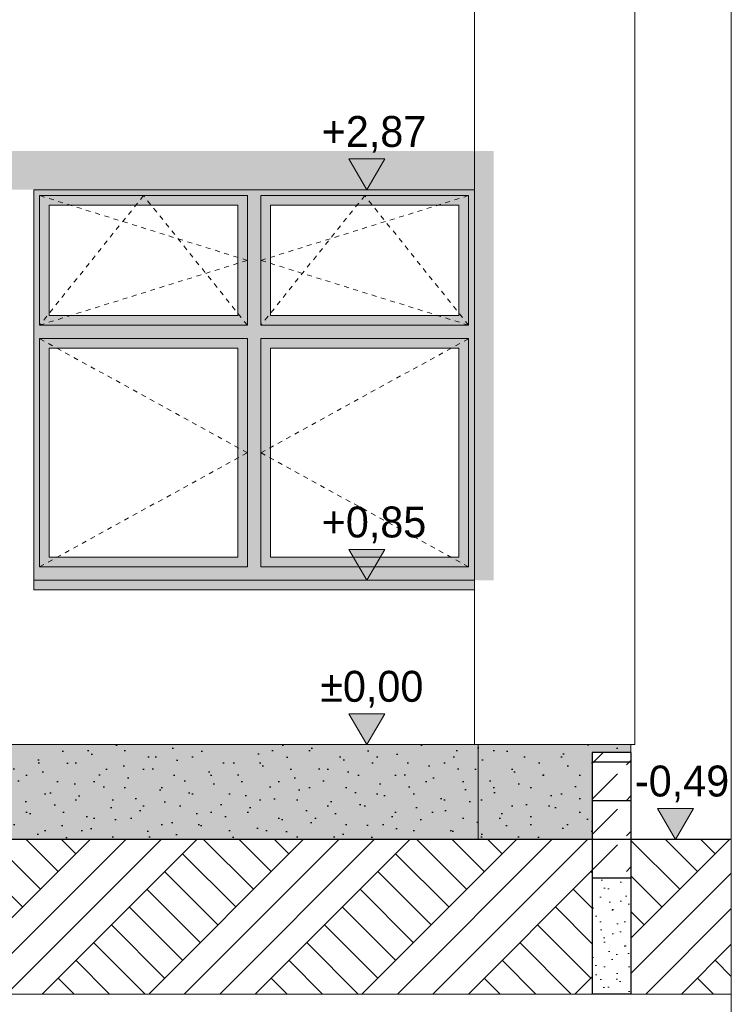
# Model space of a CAD drawing. Extents: x -366324 to -207045, y 68808 to 138616.
# Tile 152 of 170: x -212910 to -209227, y 113666 to 118760. Entities that reach past the tile are written whole.
import ezdxf

# ---------------------------------------------------------------- set-up
doc = ezdxf.new("R2010")
doc.units = 0
doc.header["$MEASUREMENT"] = 0
doc.linetypes.add('Hidden Line', pattern=[50, 25, -25])
for name, color, linetype, lineweight in [('Arch kolorystyka_Nr_Pióra__1', 7, 'Continuous', 25), ('Arch kolorystyka_Nr_Pióra__41', 7, 'Continuous', 15), ('Arch okna_Nr_Pióra__21', 7, 'Continuous', 9), ('Arch schody_Nr_Pióra__1', 7, 'Continuous', 25), ('ARCH TABELA_Nr_Pióra__21', 7, 'Continuous', 9), ('Arch wymiary_Nr_Pióra__21', 7, 'Continuous', 9), ('arch wypelnienia_Nr_Pióra__21', 7, 'Continuous', 9), ('Arch ściany zewnętrzne_Nr_Pióra__21', 7, 'Continuous', 9), ('INWENT TEREN_Nr_Pióra__1', 7, 'Continuous', 25)]:
    doc.layers.add(name, color=color, linetype=linetype, lineweight=lineweight)
for name, color, linetype, lineweight, true_color in [('Arch kolorystyka_Nr_Pióra__2', 7, 'Continuous', 13, 0x7f7f7f), ('Arch kolorystyka_Nr_Pióra__4', 7, 'Continuous', 9, 0x029e21), ('Arch kolorystyka_Nr_Pióra__81', 7, 'Continuous', 9, 0x5d5d5d), ('Arch teren_Nr_Pióra__2', 7, 'Continuous', 13, 0x7f7f7f)]:
    doc.layers.add(name, color=color, linetype=linetype, lineweight=lineweight, true_color=true_color)
doc.layers.add('Arch wymiary', color=7, linetype='Continuous')
doc.styles.add('GENERATED_STYLE_1', font='txt')
pattern_1 = [(45, (0, 0), (-183.84776, 183.84776), [195, -65]), (45, (1e-14, 183.85), (-183.84776, 183.84776), [195, -65])]
pattern_2 = [(45, (0, 0), (-275.77163, 275.77163), []), (45, (-91.9, 91.9), (-551.5433, 551.5433), []), (45, (-183.85, 183.85), (-551.5433, 551.5433), []), (135, (-275.77, 275.77), (91.92388, 91.92388), [390, -390])]

# ---------------------------------------------------------------- blocks, each defined once
blk = doc.blocks.new('Wymiary_190', base_point=(-211113.7, 115009.6))
at = {"layer": 'Arch wymiary_Nr_Pióra__21', "linetype": 'Continuous'}
blk.add_hatch(color=256, dxfattribs=at).paths.add_polyline_path([(-211113.7, 115009.6), (-211206.5, 115169.6), (-211020.9, 115169.6)], flags=0)
for p, q in [((-211113.7, 115009.6), (-211206.5, 115169.6)), ((-211206.5, 115169.6), (-211020.9, 115169.6)), ((-211020.9, 115169.6), (-211113.7, 115009.6)), ((-211113.7, 115009.6), (-211233.7, 115009.6)), ((-211113.7, 115009.6), (-210993.7, 115009.6))]:
    blk.add_line(p, q, dxfattribs=at)
at = {"layer": 'Arch wymiary_Nr_Pióra__21', "insert": (-211354.6, 115201.6), "char_height": 160, "attachment_point": 7, "style": 'GENERATED_STYLE_1'}
blk.add_mtext('{±0,00}', dxfattribs=at)
blk = doc.blocks.new('Wymiary_191', base_point=(-209515.6, 114519.6))
at = {"layer": 'Arch wymiary_Nr_Pióra__21', "linetype": 'Continuous'}
blk.add_hatch(color=256, dxfattribs=at).paths.add_polyline_path([(-209515.6, 114519.6), (-209608.4, 114679.6), (-209422.8, 114679.6)], flags=0)
for p, q in [((-209515.6, 114519.6), (-209608.4, 114679.6)), ((-209608.4, 114679.6), (-209422.8, 114679.6)), ((-209422.8, 114679.6), (-209515.6, 114519.6)), ((-209515.6, 114519.6), (-209635.6, 114519.6)), ((-209515.6, 114519.6), (-209395.6, 114519.6))]:
    blk.add_line(p, q, dxfattribs=at)
at = {"layer": 'Arch wymiary_Nr_Pióra__21', "insert": (-209725.6, 114711.6), "char_height": 160, "attachment_point": 7, "style": 'GENERATED_STYLE_1'}
blk.add_mtext('{-0,49}', dxfattribs=at)
blk = doc.blocks.new('Wymiary_192', base_point=(-211113.7, 115859.6))
at = {"layer": 'Arch wymiary_Nr_Pióra__21', "linetype": 'Continuous'}
blk.add_hatch(color=256, dxfattribs=at).paths.add_polyline_path([(-211113.7, 115859.6), (-211206.5, 116019.6), (-211020.9, 116019.6)], flags=0)
for p, q in [((-211113.7, 115859.6), (-211206.5, 116019.6)), ((-211206.5, 116019.6), (-211020.9, 116019.6)), ((-211020.9, 116019.6), (-211113.7, 115859.6)), ((-211113.7, 115859.6), (-211233.7, 115859.6)), ((-211113.7, 115859.6), (-210993.7, 115859.6))]:
    blk.add_line(p, q, dxfattribs=at)
at = {"layer": 'Arch wymiary_Nr_Pióra__21', "insert": (-211347.1, 116051.6), "char_height": 160, "attachment_point": 7, "style": 'GENERATED_STYLE_1'}
blk.add_mtext('{+0,85}', dxfattribs=at)
blk = doc.blocks.new('Wymiary_193', base_point=(-211113.7, 117879.6))
at = {"layer": 'Arch wymiary_Nr_Pióra__21', "linetype": 'Continuous'}
blk.add_hatch(color=256, dxfattribs=at).paths.add_polyline_path([(-211113.7, 117879.6), (-211206.5, 118039.6), (-211020.9, 118039.6)], flags=0)
for p, q in [((-211113.7, 117879.6), (-211206.5, 118039.6)), ((-211206.5, 118039.6), (-211020.9, 118039.6)), ((-211020.9, 118039.6), (-211113.7, 117879.6)), ((-211113.7, 117879.6), (-211233.7, 117879.6)), ((-211113.7, 117879.6), (-210993.7, 117879.6))]:
    blk.add_line(p, q, dxfattribs=at)
at = {"layer": 'Arch wymiary_Nr_Pióra__21', "insert": (-211347.1, 118071.6), "char_height": 160, "attachment_point": 7, "style": 'GENERATED_STYLE_1'}
blk.add_mtext('{+2,87}', dxfattribs=at)

msp = doc.modelspace()

# ---------------------------------------------------------------- hatches: boundary and pattern name
at = {"layer": 'Arch kolorystyka_Nr_Pióra__1', "linetype": 'Continuous'}
h = msp.add_hatch(dxfattribs=at)
h.set_pattern_fill('Carpet', color=256, style=0, pattern_type=2)
h.set_pattern_definition([(45, (0, 300), (-95.459415, 95.459415), [0, -90, 0, -135]), (110, (300, 300), (126.858504, 46.17272), [0, -66, 0, -114])])
h.paths.add_polyline_path([(-213271.9, 115009.6), (-214896.9, 115009.6), (-214896.9, 114989.6), (-213856.9, 114989.6), (-213856.9, 114969.6), (-213656.9, 114969.6), (-213656.9, 114519.6), (-213161.9, 114519.6), (-209946.9, 114519.6), (-209946.9, 114969.6), (-209746.9, 114969.6), (-209746.9, 115009.6), (-210746.9, 115009.6), (-213161.9, 115009.6), (-213161.9, 114669.6), (-213161.9, 114608.8, -0.228497), (-213176.5, 114578.5, -0.165487), (-213212.5, 114564.3, -0.039062), (-213221.3, 114564.3, -0.165487), (-213257.3, 114578.5, -0.228497), (-213271.9, 114608.8), (-213271.9, 114988.7)], flags=0)
at = {"layer": 'Arch kolorystyka_Nr_Pióra__2', "linetype": 'Continuous'}
h = msp.add_hatch(color=256, dxfattribs=at)
h.paths.add_polyline_path([(-212836.9, 115859.6), (-210556.9, 115859.6), (-210556.9, 117879.6), (-212836.9, 117879.6)], flags=0)
h.paths.add_polyline_path([(-212756.9, 115979.6), (-211781.9, 115979.6), (-211781.9, 117059.6), (-212756.9, 117059.6)], flags=0)
h.paths.add_polyline_path([(-211611.9, 115979.6), (-210636.9, 115979.6), (-210636.9, 117059.6), (-211611.9, 117059.6)], flags=0)
h.paths.add_polyline_path([(-211611.9, 117229.6), (-210636.9, 117229.6), (-210636.9, 117799.6), (-211611.9, 117799.6)], flags=0)
h.paths.add_polyline_path([(-212756.9, 117229.6), (-211781.9, 117229.6), (-211781.9, 117799.6), (-212756.9, 117799.6)], flags=0)
at = {"layer": 'Arch kolorystyka_Nr_Pióra__4', "linetype": 'Continuous'}
for points in [[(-210556.9, 117879.6), (-210556.9, 118079.6), (-233811.9, 118079.6), (-233811.9, 117879.6)], [(-210556.9, 115859.6), (-210456.9, 115859.6), (-210456.9, 118079.6), (-210556.9, 118079.6)]]:
    msp.add_hatch(color=256, dxfattribs=at).paths.add_polyline_path(points, flags=0)
at = {"layer": 'Arch kolorystyka_Nr_Pióra__41', "linetype": 'Continuous'}
msp.add_hatch(color=256, dxfattribs=at).paths.add_polyline_path([(-210556.9, 115809.6), (-210556.9, 115859.6), (-212836.9, 115859.6), (-212836.9, 115809.6)], flags=0)
at = {"layer": 'Arch kolorystyka_Nr_Pióra__81', "linetype": 'Continuous', "lineweight": 0, "true_color": 0x454545}
msp.add_hatch(color=250, dxfattribs=at).paths.add_polyline_path([(-214896.9, 114989.6), (-213856.9, 114989.6), (-213856.9, 114969.6), (-213656.9, 114969.6), (-213656.9, 114519.6), (-213161.9, 114519.6), (-209946.9, 114519.6), (-209946.9, 114969.6), (-209746.9, 114969.6), (-209746.9, 115009.6), (-210746.9, 115009.6), (-213161.9, 115009.6), (-213161.9, 114669.6), (-213161.9, 114608.8, -0.811514), (-213271.9, 114608.8), (-213271.9, 114988.7), (-213271.9, 115009.6), (-214896.9, 115009.6)], flags=0)
at = {"layer": 'Arch teren_Nr_Pióra__2', "linetype": 'Continuous'}
h = msp.add_hatch(dxfattribs=at)
h.set_pattern_fill('Earth', color=256, style=0, pattern_type=2)
h.set_pattern_definition(pattern_2)
h.paths.add_polyline_path([(-213791.9, 114459.6), (-213726.9, 114394.6), (-213726.9, 113719.6), (-209946.9, 113719.6), (-209946.9, 114519.6), (-213726.9, 114519.6), (-213791.9, 114519.6)], flags=0)
h = msp.add_hatch(dxfattribs=at)
h.set_pattern_fill('Earth', color=256, style=0, pattern_type=2)
h.set_pattern_definition(pattern_2)
h.paths.add_polyline_path([(-209746.9, 113719.6), (-209226.9, 113719.6), (-209226.9, 114519.6), (-209746.9, 114519.6)], flags=0)
at = {"layer": 'arch wypelnienia_Nr_Pióra__21', "linetype": 'Continuous'}
h = msp.add_hatch(dxfattribs=at)
h.set_pattern_fill('Dashed', color=256, style=0, pattern_type=2)
h.set_pattern_definition(pattern_1)
h.paths.add_polyline_path([(-209946.9, 114919.6), (-209746.9, 114919.6), (-209746.9, 114969.6), (-209946.9, 114969.6)], flags=0)
h = msp.add_hatch(dxfattribs=at)
h.set_pattern_fill('Dashed', color=256, style=0, pattern_type=2)
h.set_pattern_definition(pattern_1)
h.paths.add_polyline_path([(-209946.9, 114719.6), (-209746.9, 114719.6), (-209746.9, 114919.6), (-209946.9, 114919.6)], flags=0)
h = msp.add_hatch(dxfattribs=at)
h.set_pattern_fill('Dashed', color=256, style=0, pattern_type=2)
h.set_pattern_definition(pattern_1)
h.paths.add_polyline_path([(-209946.9, 114519.6), (-209746.9, 114519.6), (-209746.9, 114719.6), (-209946.9, 114719.6)], flags=0)
h = msp.add_hatch(dxfattribs=at)
h.set_pattern_fill('Dashed', color=256, style=0, pattern_type=2)
h.set_pattern_definition(pattern_1)
h.paths.add_polyline_path([(-209946.9, 114319.6), (-209746.9, 114319.6), (-209746.9, 114519.6), (-209946.9, 114519.6)], flags=0)
h = msp.add_hatch(dxfattribs=at)
h.set_pattern_fill('Cut_Stone', color=256, style=0, pattern_type=2)
h.set_pattern_definition([(45, (0, 200), (-63.63961, 63.63961), [0, -60, 0, -90]), (110, (200, 200), (84.572336, 30.781813), [0, -44, 0, -76])])
h.paths.add_polyline_path([(-209946.9, 113719.6), (-209746.9, 113719.6), (-209746.9, 114319.6), (-209946.9, 114319.6)], flags=0)

# ---------------------------------------------------------------- linework, layer by layer
at = {"layer": 'Arch okna_Nr_Pióra__21', "linetype": 'Continuous'}
for p, q in [((-212806.9, 117849.6), (-211731.9, 117849.6)), ((-212806.9, 117849.6), (-212806.9, 117179.6)), ((-211731.9, 117849.6), (-211731.9, 117179.6)), ((-211661.9, 117849.6), (-211661.9, 117179.6)), ((-211661.9, 117849.6), (-210586.9, 117849.6)), ((-210586.9, 117849.6), (-210586.9, 117179.6)), ((-212756.9, 117799.6), (-211781.9, 117799.6)), ((-212756.9, 117799.6), (-212756.9, 117229.6)), ((-211781.9, 117799.6), (-211781.9, 117229.6)), ((-211611.9, 117799.6), (-210636.9, 117799.6)), ((-211611.9, 117799.6), (-211611.9, 117229.6)), ((-210636.9, 117799.6), (-210636.9, 117229.6)), ((-212756.9, 117229.6), (-211781.9, 117229.6)), ((-211611.9, 117229.6), (-210636.9, 117229.6)), ((-212806.9, 117179.6), (-211731.9, 117179.6)), ((-211661.9, 117179.6), (-210586.9, 117179.6)), ((-212806.9, 117109.6), (-211731.9, 117109.6)), ((-212806.9, 117109.6), (-212806.9, 115929.6)), ((-211731.9, 117109.6), (-211731.9, 115929.6)), ((-211661.9, 117109.6), (-211661.9, 115929.6)), ((-211661.9, 117109.6), (-210586.9, 117109.6)), ((-210586.9, 117109.6), (-210586.9, 115929.6)), ((-212756.9, 117059.6), (-211781.9, 117059.6)), ((-212756.9, 117059.6), (-212756.9, 115979.6)), ((-211781.9, 117059.6), (-211781.9, 115979.6)), ((-211611.9, 117059.6), (-210636.9, 117059.6)), ((-211611.9, 117059.6), (-211611.9, 115979.6)), ((-210636.9, 117059.6), (-210636.9, 115979.6)), ((-212756.9, 115979.6), (-211781.9, 115979.6)), ((-211611.9, 115979.6), (-210636.9, 115979.6)), ((-212806.9, 115929.6), (-211731.9, 115929.6)), ((-211661.9, 115929.6), (-210586.9, 115929.6))]:
    msp.add_line(p, q, dxfattribs=at)
at = {"layer": 'Arch okna_Nr_Pióra__21', "linetype": 'Hidden Line'}
for p, q in [((-212269.4, 117849.6), (-212806.9, 117179.6)), ((-211731.9, 117514.6), (-212806.9, 117849.6)), ((-211731.9, 117179.6), (-212269.4, 117849.6)), ((-211124.4, 117849.6), (-211661.9, 117179.6)), ((-211661.9, 117514.6), (-210586.9, 117849.6)), ((-210586.9, 117179.6), (-211124.4, 117849.6)), ((-212806.9, 117179.6), (-211731.9, 117514.6)), ((-210586.9, 117179.6), (-211661.9, 117514.6)), ((-211731.9, 116519.6), (-212806.9, 117109.6)), ((-211661.9, 116519.6), (-210586.9, 117109.6)), ((-212806.9, 115929.6), (-211731.9, 116519.6)), ((-210586.9, 115929.6), (-211661.9, 116519.6))]:
    msp.add_line(p, q, dxfattribs=at)
at = {"layer": 'Arch schody_Nr_Pióra__1', "linetype": 'Continuous'}
for p, q in [((-209746.9, 114969.6), (-209946.9, 114969.6)), ((-209946.9, 114969.6), (-209946.9, 113719.6)), ((-209746.9, 114969.6), (-209746.9, 113719.6)), ((-209746.9, 114919.6), (-209946.9, 114919.6)), ((-209746.9, 114719.6), (-209946.9, 114719.6)), ((-209746.9, 114519.6), (-209946.9, 114519.6)), ((-209746.9, 114319.6), (-209946.9, 114319.6)), ((-209746.9, 113719.6), (-209946.9, 113719.6))]:
    msp.add_line(p, q, dxfattribs=at)
at = {"layer": 'ARCH TABELA_Nr_Pióra__21', "linetype": 'Continuous'}
for p, q in [((-209226.9, 136358.4), (-209226.9, 107908.4)), ((-226726.9, 113719.6), (-209226.9, 113719.6)), ((-209226.9, 113719.6), (-209226.9, 107908.4))]:
    msp.add_line(p, q, dxfattribs=at)
at = {"layer": 'Arch ściany zewnętrzne_Nr_Pióra__21', "linetype": 'Continuous'}
for p, q in [((-209726.9, 123659.6), (-209726.9, 115009.6)), ((-210556.9, 122384.6), (-210556.9, 115009.6)), ((-212836.9, 117879.6), (-210556.9, 117879.6)), ((-212836.9, 117879.6), (-212836.9, 115809.6)), ((-210556.9, 117879.6), (-210556.9, 115809.6)), ((-212836.9, 115859.6), (-210556.9, 115859.6)), ((-212836.9, 115809.6), (-210556.9, 115809.6)), ((-209726.9, 115009.6), (-213161.9, 115009.6)), ((-210536.9, 115009.6), (-210536.9, 114519.6)), ((-209746.9, 115009.6), (-209746.9, 114969.6))]:
    msp.add_line(p, q, dxfattribs=at)
at = {"layer": 'INWENT TEREN_Nr_Pióra__1', "linetype": 'Continuous'}
for p, q in [((-209946.9, 114519.6), (-219096.9, 114519.6)), ((-209226.9, 114519.6), (-209746.9, 114519.6))]:
    msp.add_line(p, q, dxfattribs=at)

# ---------------------------------------------------------------- block references
at = {"layer": 'Arch wymiary', "linetype": 'Continuous'}
for name, p in [('Wymiary_193', (-211113.7, 117879.6)), ('Wymiary_192', (-211113.7, 115859.6)), ('Wymiary_190', (-211113.7, 115009.6)), ('Wymiary_191', (-209515.6, 114519.6))]:
    msp.add_blockref(name, p, dxfattribs=at)

doc.saveas('drawing.dxf')
